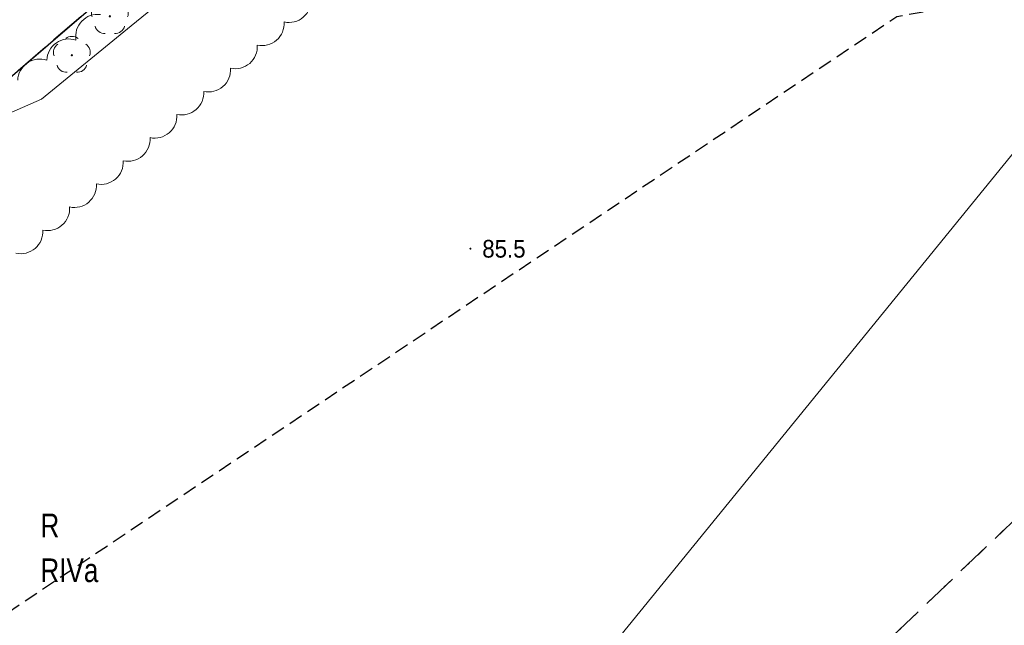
# Model space of a CAD drawing. Header units: metres. Extents: x 6540907 to 6541833, y 5893434 to 5894895.
# Tile 237 of 256: x 6540983 to 6541025, y 5894621 to 5894646. Entities that reach past the tile are written whole.
import ezdxf
from ezdxf.enums import TextEntityAlignment as Align

# ---------------------------------------------------------------- set-up
doc = ezdxf.new("R2010")
doc.units = ezdxf.units.M
doc.header["$MEASUREMENT"] = 0
for name, pattern in [('1.5_0.5', [2, 1.5, -0.5]), ('2', [0.8999999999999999, 0.6, -0.3]), ('219-500', [0, 0]), ('egkk-500', [2, 1.5, -0.5]), ('egug-500', [1, 0.5, -0.5])]:
    doc.linetypes.add(name, pattern=pattern)
doc.layers.get('0').update_dxf_attribs({"color": 2, "linetype": 'CONTINUOUS', "lineweight": 5})
for name, color, linetype, lineweight in [('209-oznaczenie konturu klasyfikacyjnego', 251, 'CONTINUOUS', 9), ('210-oznaczenie konturu użytku gruntowego', 251, 'CONTINUOUS', 9), ('217-kontur klasyfikacyjny', 251, 'CONTINUOUS', 9), ('218-kontur użytku gruntowego', 251, 'CONTINUOUS', 9), ('219-działka ewidencyjna', 152, 'CONTINUOUS', 18), ('drzewo liściaste', 251, 'CONTINUOUS', 9), ('jezdnia', 251, 'CONTINUOUS', 9), ('krawężnik', 251, 'CONTINUOUS', 9), ('pikieta naturalna', 251, 'CONTINUOUS', 9), ('pikieta naturalna-Atr2', 251, 'CONTINUOUS', 9), ('przewód elektroenergetyczny podziemny', 251, 'CONTINUOUS', 9), ('Zakres', 252, 'CONTINUOUS', 15)]:
    doc.layers.add(name, color=color, linetype=linetype, lineweight=lineweight)
doc.layers.add('z_i_masywy_grupy', color=7, linetype='CONTINUOUS', lineweight=13, true_color=0x7f926c)
doc.styles.get("Standard").update_dxf_attribs({"font": 'Arial', "width": 0.75})

# ---------------------------------------------------------------- blocks, each defined once
blk = doc.blocks.new('PW01')
at = {"linetype": 'Continuous', "lineweight": 13}
h = blk.add_hatch(color=0, dxfattribs=at)
edge = h.paths.add_edge_path()
edge.add_arc((0, 0), 0.045, 0, 360)
blk = doc.blocks.new('OP021')
at = {"linetype": 'Continuous', "lineweight": 13}
h = blk.add_hatch(color=0, dxfattribs=at)
edge = h.paths.add_edge_path()
edge.add_arc((0, 0), 0.05, 0, 360)
at = {"color": 0, "linetype": 'Continuous', "lineweight": 13}
for centre, start, end in [((-0.38, 0.124), 121.308, 202.548), ((0, 0.4), 49.272, 130.728), ((0.38, 0.124), 337.452, 58.692), ((-0.235, -0.324), 193.221, 274.871), ((0.235, -0.324), 265.129, 346.7789999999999)]:
    blk.add_arc(centre, 0.4, start, end, dxfattribs=at)

msp = doc.modelspace()

# ---------------------------------------------------------------- linework, layer by layer
at = {"layer": '217-kontur klasyfikacyjny', "linetype": 'egkk-500', "lineweight": 18, "flags": 128}
msp.add_lwpolyline([(6541007.4, 5894607.95), (6541044.7, 5894643.51)], dxfattribs=at)
at = {"layer": '218-kontur użytku gruntowego', "linetype": 'egug-500', "lineweight": 18, "flags": 128}
msp.add_lwpolyline([(6541007.4, 5894607.95), (6541044.7, 5894643.51)], dxfattribs=at)
at = {"layer": '219-działka ewidencyjna', "linetype": '219-500', "lineweight": 18, "flags": 128}
msp.add_lwpolyline([(6541002.18, 5894612.14), (6541029.87, 5894646.14)], dxfattribs=at)
at = {"layer": 'jezdnia', "linetype": '1.5_0.5', "lineweight": 18, "flags": 128}
msp.add_lwpolyline([(6540921.23, 5894605.05), (6540924.81, 5894601.67), (6540929.08, 5894606.19), (6540942.44, 5894620.02), (6540948.83, 5894623.79), (6540957.35, 5894628.76), (6540959.24, 5894629.81), (6540967.4, 5894634.55), (6540969.59, 5894635.85), (6540972.14, 5894637.25), (6540973.93, 5894638.25), (6540977.19, 5894640.14), (6540983.03, 5894644.03), (6540987.16, 5894647.58), (6540988.5, 5894648.92), (6540993.97, 5894654.37), (6540998.31, 5894659.28), (6541001.31, 5894663.47), (6541002.44, 5894665.09), (6541003.89, 5894667.1), (6541005.24, 5894668.32), (6541007.68, 5894669.24), (6541010.72, 5894669.61), (6541014.25, 5894668.97), (6541018.77, 5894667.17), (6541020.68, 5894669.15), (6541015.79, 5894673.86), (6541014.35, 5894676.09), (6541014.44, 5894678.61), (6541015.79, 5894680.18), (6541031.2, 5894689.84), (6541029.11, 5894692.69), (6541014.27, 5894684.26), (6541013.09, 5894684.37), (6541012.73, 5894685.4), (6541014.9, 5894692.15), (6541015.56, 5894693.88), (6541016.28, 5894695.59), (6541018.17, 5894699.07), (6541014.81, 5894700.78), (6541010.45, 5894690.39), (6541005.96, 5894679.21), (6541002.87, 5894672.96), (6540997.93, 5894665.38), (6540994.91, 5894661.36), (6540988.4, 5894654.29), (6540982.23, 5894648.52), (6540975.63, 5894643.9), (6540966.12, 5894638.38), (6540958.27, 5894634.05), (6540948.75, 5894628.54), (6540936.8, 5894621.09), (6540932.82, 5894618.05)], close=True, dxfattribs=at)
at = {"layer": 'krawężnik', "linetype": 'Continuous', "lineweight": 25, "flags": 128}
msp.add_lwpolyline([(6540924.81, 5894601.67), (6540929.08, 5894606.19), (6540942.44, 5894620.02), (6540948.83, 5894623.79), (6540957.35, 5894628.76), (6540959.24, 5894629.81), (6540967.4, 5894634.55), (6540969.59, 5894635.85), (6540972.14, 5894637.25), (6540973.93, 5894638.25), (6540977.19, 5894640.14), (6540983.03, 5894644.03), (6540987.16, 5894647.58), (6540988.5, 5894648.92), (6540993.97, 5894654.37), (6540998.31, 5894659.28), (6541001.31, 5894663.47), (6541002.44, 5894665.09), (6541003.89, 5894667.1), (6541005.24, 5894668.32), (6541007.68, 5894669.24), (6541010.72, 5894669.61), (6541014.25, 5894668.97), (6541018.77, 5894667.17)], dxfattribs=at)
at = {"layer": 'przewód elektroenergetyczny podziemny', "linetype": 'Continuous', "lineweight": 18, "flags": 128}
msp.add_lwpolyline([(6540953.59, 5894626.07), (6540954.1, 5894625.15), (6540965.76, 5894632.15), (6540967.15, 5894632.95), (6540968.86, 5894632.79), (6540971.41, 5894634.38), (6540972.95, 5894636.31), (6540974.46, 5894637.19), (6540976.09, 5894638.89), (6540978.74, 5894639.9), (6540981.03, 5894641.66), (6540984.37, 5894643.11), (6540988.17, 5894646.21), (6540990.95, 5894648.49), (6540992.77, 5894651.01), (6540995.48, 5894653.49), (6540998.04, 5894656.53), (6540997.07, 5894657.25)], dxfattribs=at)
at = {"layer": 'z_i_masywy_grupy', "linetype": 'Continuous'}
for points in [[(6540983.281512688, 5894636.586010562, 0.4999999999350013), (6540984.417778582, 5894637.565244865, 0.4999999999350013), (6540985.554044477, 5894638.544479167, 0.4999999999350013), (6540986.690310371, 5894639.52371347, 0.5000000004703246), (6540987.826576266, 5894640.502947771, 0.5000000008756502), (6540988.96284216, 5894641.482182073, 0.5000000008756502), (6540990.099108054, 5894642.461416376, 0.5000000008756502), (6540991.235373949, 5894643.440650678, 0.5000000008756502), (6540992.371639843, 5894644.419884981, 0.5000000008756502), (6540993.507905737, 5894645.399119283, 0.5000000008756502), (6540994.644171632, 5894646.378353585, 0.5000000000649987), (6540995.780437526, 5894647.357587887, 0.4999999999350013)], [(6540986.858357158, 5894646.695479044, 0.499999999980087), (6540985.823614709, 5894645.612779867, 0.5), (6540984.589385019, 5894644.760326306, 0.5000000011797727), (6540983.355155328, 5894643.907872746, 0.5)]]:
    msp.add_lwpolyline(points, format="xyb", dxfattribs=at)
at = {"layer": 'Zakres', "linetype": '2', "lineweight": 25, "flags": 128}
msp.add_lwpolyline([(6540930.81, 5894635.71), (6540952.62, 5894601.07), (6541020.61, 5894646.61), (6541060.25, 5894653.6), (6541133.37, 5894575.35), (6541132.66, 5894490.36), (6541235.67, 5894528.91), (6541230.54, 5894570.6), (6541183.33, 5894595.57), (6541196.93, 5894664.31), (6541212.33, 5894670.08), (6541232.27, 5894677.4), (6541273.87, 5894666.3), (6541300.52, 5894668.1), (6541358.25, 5894655.91), (6541525.85, 5894564.12), (6541649.47, 5894550.16), (6541682.61, 5894587.198)], dxfattribs=at)

# ---------------------------------------------------------------- block references
at = {"layer": 'drzewo liściaste', "linetype": 'Continuous', "lineweight": 18}
for p in [(6540987.26, 5894646.62), (6540985.65, 5894644.97)]:
    msp.add_blockref('OP021', p, dxfattribs=at)
at = {"layer": 'pikieta naturalna', "linetype": 'Continuous', "lineweight": 13}
msp.add_blockref('PW01', (6541002.54, 5894636.78), dxfattribs=at)

# ---------------------------------------------------------------- texts
at = {"layer": '209-oznaczenie konturu klasyfikacyjnego', "linetype": 'Continuous', "lineweight": 18, "width": 0.79}
msp.add_text('RIVa', height=1, dxfattribs=at).set_placement((6540984.32, 5894623.66), align=Align.TOP_LEFT)
at = {"layer": '210-oznaczenie konturu użytku gruntowego', "linetype": 'Continuous', "lineweight": 18, "width": 0.79}
msp.add_text('R', height=1, dxfattribs=at).set_placement((6540984.32, 5894624.56))
at = {"layer": 'pikieta naturalna-Atr2', "width": 0.9}
msp.add_text('85.5', height=0.75, dxfattribs=at).set_placement((6541003.04, 5894636.4))

doc.saveas('drawing.dxf')
